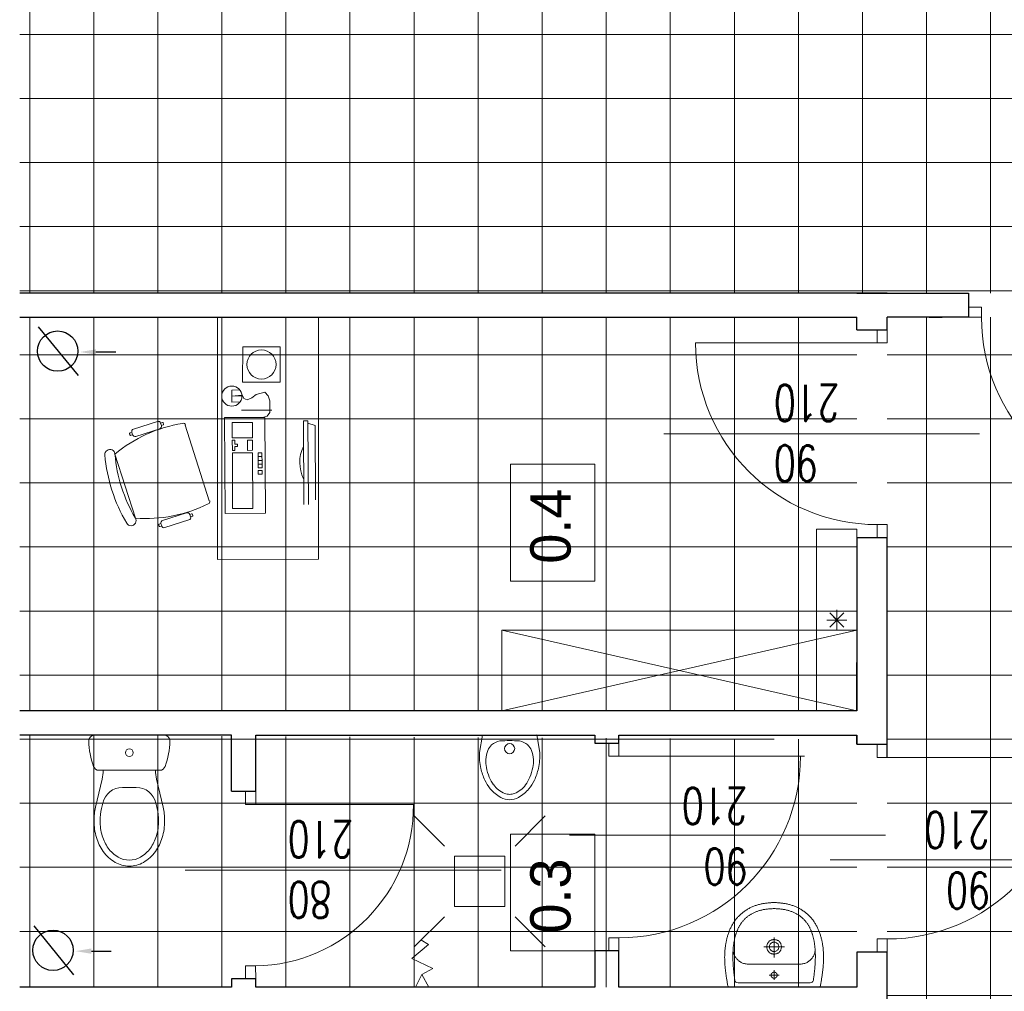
# Model space of a CAD drawing. Header units: millimetres. Extents: x -2948 to 78628, y 64669 to 215420.
# Tile 224 of 256: x 55380 to 55868, y 153456 to 153937. Entities that reach past the tile are written whole.
import ezdxf
from ezdxf.enums import TextEntityAlignment as Align

# ---------------------------------------------------------------- set-up
doc = ezdxf.new("R2010")
doc.units = ezdxf.units.MM
doc.linetypes.add('HIDDEN', pattern=[9.525, 6.35, -3.175])
doc.layers.add('_POMOCNICZE', color=252, linetype='Continuous')
doc.layers.add('pomocnicza', color=4, linetype='Continuous')
for name, color, linetype, lineweight in [('a_meble', 240, 'Continuous', 5), ('meble', 3, 'Continuous', 5), ('meble inst', 240, 'Continuous', 5), ('NOWE SCIANY', 3, 'Continuous', 13), ('OPIS', 2, 'Continuous', 13), ('P_WYPOSAZENIE_SANITARNE', 4, 'Continuous', 5), ('pomiwszczenia', 95, 'Continuous', 20), ('POMOC', 1, 'Continuous', 13), ('STOLARKA', 3, 'Continuous', 13), ('WYMIAR', 5, 'Continuous', 13), ('WYPOSAZENIE_SANITARNE', 122, 'Continuous', 5), ('ŚCIANY', 7, 'Continuous', 30)]:
    doc.layers.add(name, color=color, linetype=linetype, lineweight=lineweight)
doc.styles.add('CP_ATTR', font='ROMANS.SHX')
doc.styles.add('style2', font='romans.shx', dxfattribs={"width": 0.7})
doc.dimstyles.new('100', dxfattribs={"dimscale": 80, "dimtxt": 0.2, "dimasz": 0.2, "dimexe": 1.25, "dimexo": 0.625, "dimgap": 0.05, "dimtad": 1, "dimdec": 0, "dimdsep": 46, "dimlunit": 6, "dimtxsty": 'style2', "dimblk1": 'TICK', "dimblk2": 'TICK', "dimsah": 1, "dimcen": 0.2, "dimse1": 1, "dimse2": 1, "dimclrd": 256, "dimclrt": 2, "dimadec": 0, "dimazin": 0, "dimtfac": 1, "dimtdec": 0, "dimtix": 1, "dimtmove": 1, "dimatfit": 0, "dimldrblk": 'DOTSMALL', "dimfxl": 1, "dimtolj": 1, "dimtzin": 0, "dimarcsym": 0})
pattern_1 = [(270, (659746.15, 586523.536), (31.75, -6e-14), []), (360, (659746.15, 586523.536), (6e-14, 31.75), [])]

# ---------------------------------------------------------------- blocks, each defined once
blk = doc.blocks.new('A$C172927FC')
at = {"layer": 'WYPOSAZENIE_SANITARNE'}
for p, q in [((-8.68, 35.29), (0.05, 33.82)), ((0.05, 33.82), (0.01, 6.84)), ((-8.68, 5.37), (0.02, 6.84))]:
    blk.add_line(p, q, dxfattribs=at)
at = {"layer": 'WYPOSAZENIE_SANITARNE', "extrusion": (0, 0, -1)}
for centre, major_axis, start_param, end_param in [((-9.98, 5.67), (-20.97, 20.97), 0.353831, 0.563601), ((-9.96, 5.65), (-20.98, 20.98), 0.563092, 0.828839), ((-14.06, 15.1), (-13.72, 13.72), 6.016495, 6.365606), ((-14.38, 15.45), (-13.38, 13.38), 0.083366, 0.348876), ((-13.87, 13.28), (-13.06, 13.06), 0.157604, 0.398026), ((-11.05, 6.71), (-18.11, 18.11), 0.393284, 0.589384), ((-12.86, 14.9), (12.19, 12.19), -0.97239, -0.742667), ((-12.8, 18.28), (-9.8, 9.8), 0.834211, 1.17158), ((-10.3, 24.35), (-5.16, 5.16), 1.168328, 1.614808), ((-23.17, 20.32), (6.29, 6.29), 3.928059, 4.443853), ((-17.18, 18.16), (-8.92, 8.92), 5.87072, 6.153939), ((-18.08, 18.91), (8.09, 8.09), 4.580174, 4.87766), ((-10.77, 23.88), (5.63, 5.63), 0.040978, 0.620876), ((-61.62, 20.32), (41.64, 41.64), 0.702899, 0.867788), ((-23.14, 20.37), (6.32, 6.32), 3.408761, 3.922462), ((-22.72, 20.34), (4.71, 4.71), 3.924544, 4.299004), ((-22.72, 20.31), (4.71, 4.71), 3.554869, 3.929329), ((-6.73, 20.33), (1.77, 1.77), 2.356194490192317, 8.639379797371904), ((-14.05, 25.58), (-13.73, 13.73), 4.629586, 4.978331), ((-17.18, 22.49), (8.92, 8.92), 3.27073, 3.553949), ((-18.08, 21.74), (8.09, 8.09), 2.976213, 3.273699), ((-10.77, 16.77), (5.63, 5.63), 0.949811, 1.529709), ((-14.38, 25.22), (13.38, 13.38), 2.792384, 3.057777), ((-13.87, 27.37), (-13.06, 13.06), 4.314254, 4.554676), ((-11.05, 33.94), (-18.11, 18.11), 4.122896, 4.318997), ((-10.3, 16.3), (5.16, 5.16), 1.526676, 1.973155), ((-9.97, 35.03), (-20.99, 20.99), 4.148711, 4.358191), ((-9.96, 35.02), (-20.98, 20.98), 3.883456, 4.149114), ((-12.86, 25.75), (12.19, 12.19), 2.313354, 2.543077), ((-12.8, 22.37), (9.8, 9.8), 1.969904, 2.307273)]:
    blk.add_ellipse(centre, major_axis=major_axis, ratio=1, start_param=start_param, end_param=end_param, dxfattribs=at)
blk = doc.blocks.new('A$C17BC5D8D')
at = {"layer": 'WYPOSAZENIE_SANITARNE'}
blk.add_line((3.81, -7.43), (3.81, -7.43), dxfattribs=at)
for points in [[(-2.19, 13.82), (-2.19, -8.88), (-2.19, -31.68), (-1.76, -31.78), (-1.34, -31.87), (-0.91, -31.96), (-0.47, -32.04), (-0.04, -32.12), (0.4, -32.2), (0.84, -32.27), (1.28, -32.35), (1.73, -32.42), (2.17, -32.48), (2.61, -32.55), (3.06, -32.61), (3.5, -32.67), (3.94, -32.73), (4.39, -32.79), (4.83, -32.85), (5.26, -32.91), (5.7, -32.97), (6.13, -33.02), (6.56, -33.08), (6.98, -33.13), (7.4, -33.17), (7.82, -33.21), (8.24, -33.25), (8.67, -33.28), (9.09, -33.31), (9.51, -33.34), (9.93, -33.37), (10.36, -33.39), (10.78, -33.4), (11.2, -33.42), (11.63, -33.43), (12.05, -33.44), (12.47, -33.44), (12.9, -33.44), (13.32, -33.43), (13.74, -33.43), (14.17, -33.41), (14.59, -33.4), (15.01, -33.38), (15.43, -33.35), (15.86, -33.32), (16.28, -33.29), (16.7, -33.25), (17.12, -33.21), (17.54, -33.16), (17.96, -33.11), (18.37, -33.05), (18.79, -32.99), (19.21, -32.92), (19.62, -32.85), (20.04, -32.77), (20.45, -32.69), (20.87, -32.61), (21.28, -32.51), (21.69, -32.42), (22.1, -32.31), (22.51, -32.21), (22.91, -32.09), (23.32, -31.97), (23.72, -31.85), (24.13, -31.72), (24.53, -31.58), (24.93, -31.44), (25.33, -31.29), (25.72, -31.14), (26.12, -30.98), (26.51, -30.81), (26.9, -30.64), (26.9, -30.64), (27.31, -30.45), (27.7, -30.26), (28.1, -30.06), (28.48, -29.85), (28.86, -29.64), (29.24, -29.42), (29.61, -29.19), (29.97, -28.95), (30.33, -28.71), (30.68, -28.47), (31.02, -28.21), (31.36, -27.95), (31.7, -27.68), (32.03, -27.41), (32.35, -27.13), (32.66, -26.84), (32.97, -26.55), (33.28, -26.24), (33.58, -25.94), (33.87, -25.62), (34.16, -25.3), (34.44, -24.97), (34.72, -24.63), (34.99, -24.29), (35.26, -23.93), (35.52, -23.58), (35.77, -23.21), (36.02, -22.84), (36.27, -22.46), (36.49, -22.1), (36.71, -21.74), (36.92, -21.37), (37.12, -21), (37.31, -20.62), (37.5, -20.23), (37.67, -19.84), (37.84, -19.45), (38, -19.05), (38.15, -18.65), (38.29, -18.25), (38.43, -17.84), (38.56, -17.43), (38.68, -17.01), (38.79, -16.59), (38.9, -16.17), (39, -15.75), (39.1, -15.33), (39.18, -14.9), (39.27, -14.48), (39.34, -14.05), (39.41, -13.62), (39.47, -13.19), (39.53, -12.76), (39.58, -12.33), (39.63, -11.9), (39.67, -11.47), (39.71, -11.05), (39.74, -10.62), (39.77, -10.19), (39.79, -9.77), (39.8, -9.35), (39.82, -8.93), (39.82, -8.93), (39.8, -8.51), (39.79, -8.08), (39.77, -7.66), (39.74, -7.23), (39.71, -6.81), (39.67, -6.38), (39.63, -5.95), (39.58, -5.52), (39.53, -5.09), (39.47, -4.66), (39.41, -4.23), (39.34, -3.8), (39.27, -3.38), (39.18, -2.95), (39.1, -2.52), (39, -2.1), (38.9, -1.68), (38.79, -1.26), (38.68, -0.84), (38.56, -0.43), (38.43, -0.01), (38.29, 0.39), (38.15, 0.8), (38, 1.2), (37.84, 1.6), (37.67, 1.99), (37.5, 2.38), (37.31, 2.77), (37.12, 3.14), (36.92, 3.52), (36.71, 3.89), (36.49, 4.25), (36.27, 4.61), (36.27, 4.61), (36.02, 4.99), (35.77, 5.36), (35.52, 5.72), (35.26, 6.08), (34.99, 6.43), (34.72, 6.78), (34.44, 7.11), (34.16, 7.44), (33.87, 7.77), (33.58, 8.08), (33.28, 8.39), (32.97, 8.69), (32.66, 8.99), (32.35, 9.28), (32.03, 9.56), (31.7, 9.83), (31.36, 10.1), (31.02, 10.36), (30.68, 10.61), (30.33, 10.86), (29.97, 11.1), (29.61, 11.34), (29.24, 11.56), (28.86, 11.78), (28.48, 12), (28.1, 12.2), (27.7, 12.4), (27.31, 12.6), (26.9, 12.78), (26.9, 12.78), (26.51, 12.96), (26.12, 13.12), (25.72, 13.28), (25.33, 13.44), (24.93, 13.59), (24.53, 13.73), (24.13, 13.86), (23.72, 14), (23.32, 14.12), (22.91, 14.24), (22.51, 14.35), (22.1, 14.46), (21.69, 14.56), (21.28, 14.66), (20.87, 14.75), (20.45, 14.84), (20.04, 14.92), (19.62, 15), (19.21, 15.07), (18.79, 15.14), (18.37, 15.2), (17.96, 15.25), (17.54, 15.31), (17.12, 15.35), (16.7, 15.4), (16.28, 15.43), (15.86, 15.47), (15.43, 15.5), (15.01, 15.52), (14.59, 15.54), (14.17, 15.56), (13.74, 15.57), (13.32, 15.58), (12.9, 15.59), (12.47, 15.59), (12.05, 15.58), (11.63, 15.58), (11.2, 15.57), (10.78, 15.55), (10.36, 15.53), (9.93, 15.51), (9.51, 15.49), (9.09, 15.46), (8.67, 15.43), (8.24, 15.4), (7.82, 15.36), (7.4, 15.32), (6.98, 15.27), (6.56, 15.23), (6.56, 15.23), (6.13, 15.17), (5.7, 15.11), (5.26, 15.06), (4.83, 15), (4.39, 14.94), (3.94, 14.88), (3.5, 14.82), (3.06, 14.76), (2.61, 14.69), (2.17, 14.63), (1.73, 14.56), (1.28, 14.49), (0.84, 14.42), (0.4, 14.34), (-0.04, 14.27), (-0.47, 14.18), (-0.91, 14.1), (-1.34, 14.01), (-1.76, 13.92)], [(36.8, -8.93), (36.8, -8.44), (36.78, -7.96), (36.76, -7.49), (36.73, -7.02), (36.7, -6.57), (36.66, -6.12), (36.61, -5.67), (36.56, -5.24), (36.5, -4.81), (36.44, -4.38), (36.37, -3.97), (36.29, -3.56), (36.21, -3.16), (36.12, -2.76), (36.02, -2.38), (35.92, -1.99), (35.81, -1.62), (35.7, -1.25), (35.59, -0.89), (35.46, -0.53), (35.33, -0.19), (35.2, 0.16), (35.06, 0.49), (34.92, 0.82), (34.77, 1.15), (34.61, 1.47), (34.45, 1.78), (34.29, 2.08), (34.12, 2.38), (33.95, 2.68), (33.77, 2.96), (33.58, 3.25), (33.4, 3.52), (33.2, 3.79), (33.01, 4.06), (32.8, 4.32), (32.6, 4.57), (32.39, 4.82), (32.17, 5.06), (31.95, 5.3), (31.73, 5.53), (31.5, 5.75), (31.27, 5.98), (31.04, 6.19), (30.8, 6.4), (30.56, 6.61), (30.31, 6.81), (30.06, 7), (29.81, 7.19), (29.55, 7.38), (29.29, 7.56), (29.02, 7.74), (28.76, 7.91), (28.49, 8.07), (28.21, 8.24), (27.93, 8.39), (27.65, 8.54), (27.37, 8.69), (27.09, 8.84), (26.8, 8.98), (26.5, 9.11), (26.21, 9.24), (25.91, 9.37), (25.61, 9.49), (25.31, 9.61), (25.01, 9.72), (24.7, 9.83), (24.39, 9.94), (24.08, 10.04), (23.76, 10.14), (23.45, 10.23), (23.13, 10.32), (22.81, 10.41), (22.48, 10.49), (22.16, 10.57), (21.83, 10.64), (21.5, 10.72), (21.17, 10.78), (20.84, 10.85), (20.51, 10.91), (20.18, 10.97), (19.84, 11.02), (19.5, 11.08), (19.16, 11.12), (18.82, 11.17), (18.48, 11.21), (18.14, 11.25), (17.8, 11.29), (17.45, 11.32), (17.11, 11.35), (16.76, 11.38), (16.41, 11.4), (16.06, 11.43), (15.72, 11.45), (15.37, 11.46), (15.02, 11.48), (14.67, 11.49), (14.32, 11.5), (13.97, 11.51), (13.61, 11.51), (13.26, 11.51), (12.91, 11.51), (12.56, 11.51), (12.21, 11.51), (11.86, 11.5), (11.5, 11.49), (11.15, 11.48), (10.8, 11.47), (10.45, 11.45), (10.1, 11.44), (9.75, 11.42), (9.4, 11.4), (9.05, 11.38), (8.7, 11.36), (8.36, 11.33), (8.01, 11.31), (7.66, 11.28), (7.32, 11.25), (6.97, 11.22), (6.63, 11.19), (6.29, 11.15), (5.95, 11.12), (5.61, 11.08), (5.27, 11.05), (4.93, 11.01), (4.6, 10.97), (4.26, 10.93), (3.93, 10.89), (3.6, 10.85), (3.27, 10.8), (2.94, 10.76), (2.61, 10.72), (2.29, 10.67), (1.97, 10.63), (1.65, 10.58), (1.33, 10.53), (1.33, 10.53), (0.77, 10.3), (0.38, 9.98), (0.13, 9.53), (0.01, 8.93), (-0.01, -8.93), (0.01, -26.78), (0.13, -27.38), (0.38, -27.83), (0.77, -28.16), (1.33, -28.39), (1.65, -28.43), (1.97, -28.48), (2.29, -28.52), (2.61, -28.57), (2.94, -28.61), (3.27, -28.66), (3.6, -28.7), (3.93, -28.74), (4.26, -28.78), (4.6, -28.82), (4.93, -28.86), (5.27, -28.9), (5.61, -28.93), (5.95, -28.97), (6.29, -29.01), (6.63, -29.04), (6.97, -29.07), (7.32, -29.1), (7.66, -29.13), (8.01, -29.16), (8.36, -29.18), (8.7, -29.21), (9.05, -29.23), (9.4, -29.25), (9.75, -29.27), (10.1, -29.29), (10.45, -29.31), (10.8, -29.32), (11.15, -29.33), (11.5, -29.34), (11.86, -29.35), (12.21, -29.36), (12.56, -29.36), (12.91, -29.37), (13.26, -29.37), (13.61, -29.36), (13.97, -29.36), (14.32, -29.35), (14.67, -29.34), (15.02, -29.33), (15.37, -29.32), (15.72, -29.3), (16.06, -29.28), (16.41, -29.26), (16.76, -29.23), (17.11, -29.2), (17.45, -29.17), (17.8, -29.14), (18.14, -29.1), (18.48, -29.07), (18.82, -29.02), (19.16, -28.98), (19.5, -28.93), (19.84, -28.88), (20.18, -28.82), (20.51, -28.76), (20.84, -28.7), (21.17, -28.64), (21.5, -28.57), (21.83, -28.5), (22.16, -28.42), (22.48, -28.34), (22.81, -28.26), (23.13, -28.17), (23.45, -28.08), (23.76, -27.99), (24.08, -27.89), (24.39, -27.79), (24.7, -27.68), (25.01, -27.57), (25.31, -27.46), (25.61, -27.34), (25.91, -27.22), (26.21, -27.09), (26.5, -26.96), (26.8, -26.83), (27.09, -26.69), (27.37, -26.55), (27.65, -26.4), (27.93, -26.25), (28.21, -26.09), (28.49, -25.93), (28.76, -25.76), (29.02, -25.59), (29.29, -25.41), (29.55, -25.23), (29.81, -25.05), (30.06, -24.86), (30.31, -24.66), (30.56, -24.46), (30.8, -24.26), (31.04, -24.04), (31.27, -23.83), (31.5, -23.61), (31.73, -23.38), (31.95, -23.15), (32.17, -22.91), (32.39, -22.67), (32.6, -22.42), (32.8, -22.17), (33.01, -21.91), (33.2, -21.64), (33.4, -21.37), (33.58, -21.1), (33.77, -20.82), (33.95, -20.53), (34.12, -20.24), (34.29, -19.94), (34.45, -19.63), (34.61, -19.32), (34.77, -19), (34.92, -18.68), (35.06, -18.35), (35.2, -18.01), (35.33, -17.67), (35.46, -17.32), (35.59, -16.96), (35.7, -16.6), (35.81, -16.23), (35.92, -15.86), (36.02, -15.48), (36.12, -15.09), (36.21, -14.69), (36.29, -14.29), (36.37, -13.88), (36.44, -13.47), (36.5, -13.05), (36.56, -12.62), (36.61, -12.18), (36.66, -11.74), (36.7, -11.29), (36.73, -10.83), (36.76, -10.36), (36.78, -9.89), (36.8, -9.41), (36.8, -8.93)], [(3.81, -7.43), (3.79, -7.43), (3.77, -7.43), (3.75, -7.43), (3.73, -7.43), (3.71, -7.43), (3.69, -7.43), (3.67, -7.43), (3.64, -7.44), (3.62, -7.44), (3.6, -7.44), (3.58, -7.44), (3.56, -7.45), (3.54, -7.45), (3.52, -7.46), (3.5, -7.46), (3.48, -7.46), (3.46, -7.47), (3.44, -7.47), (3.42, -7.48), (3.39, -7.49), (3.37, -7.49), (3.35, -7.5), (3.33, -7.5), (3.31, -7.51), (3.29, -7.52), (3.27, -7.53), (3.25, -7.53), (3.23, -7.54), (3.22, -7.55), (3.2, -7.56), (3.18, -7.57), (3.16, -7.58), (3.14, -7.59), (3.12, -7.6), (3.1, -7.61), (3.08, -7.62), (3.06, -7.63), (3.05, -7.64), (3.03, -7.65), (3.01, -7.66), (2.99, -7.67), (2.97, -7.68), (2.96, -7.69), (2.94, -7.71), (2.92, -7.72), (2.9, -7.73), (2.89, -7.75), (2.87, -7.76), (2.85, -7.77), (2.84, -7.79), (2.82, -7.8), (2.81, -7.81), (2.79, -7.83), (2.78, -7.84), (2.76, -7.86), (2.75, -7.87), (2.73, -7.89), (2.72, -7.9), (2.7, -7.92), (2.69, -7.93), (2.67, -7.95), (2.66, -7.97), (2.65, -7.98), (2.63, -8), (2.62, -8.02), (2.61, -8.03), (2.59, -8.05), (2.58, -8.07), (2.57, -8.08), (2.56, -8.1), (2.55, -8.12), (2.54, -8.14), (2.52, -8.16), (2.51, -8.17), (2.5, -8.19), (2.49, -8.21), (2.48, -8.23), (2.47, -8.25), (2.46, -8.27), (2.45, -8.29), (2.45, -8.31), (2.44, -8.33), (2.43, -8.35), (2.42, -8.37), (2.41, -8.39), (2.41, -8.41), (2.4, -8.43), (2.39, -8.45), (2.38, -8.47), (2.38, -8.49), (2.37, -8.51), (2.37, -8.53), (2.36, -8.55), (2.36, -8.57), (2.35, -8.59), (2.35, -8.61), (2.34, -8.63), (2.34, -8.65), (2.33, -8.67), (2.33, -8.69), (2.33, -8.71), (2.32, -8.73), (2.32, -8.76), (2.32, -8.78), (2.32, -8.8), (2.32, -8.82), (2.31, -8.84), (2.31, -8.86), (2.31, -8.88), (2.31, -8.9), (2.31, -8.92), (2.31, -8.95), (2.31, -8.97), (2.31, -8.99), (2.31, -9.01), (2.32, -9.03), (2.32, -9.05), (2.32, -9.07), (2.32, -9.09), (2.32, -9.12), (2.33, -9.14), (2.33, -9.16), (2.33, -9.18), (2.34, -9.2), (2.34, -9.22), (2.35, -9.24), (2.35, -9.26), (2.35, -9.28), (2.36, -9.3), (2.37, -9.32), (2.37, -9.34), (2.38, -9.36), (2.38, -9.38), (2.39, -9.4), (2.4, -9.42), (2.4, -9.44), (2.41, -9.46), (2.42, -9.48), (2.43, -9.5), (2.44, -9.52), (2.44, -9.54), (2.45, -9.56), (2.46, -9.58), (2.47, -9.6), (2.48, -9.62), (2.49, -9.64), (2.5, -9.66), (2.51, -9.67), (2.52, -9.69), (2.53, -9.71), (2.54, -9.73), (2.56, -9.75), (2.57, -9.77), (2.58, -9.78), (2.59, -9.8), (2.6, -9.82), (2.62, -9.83), (2.63, -9.85), (2.64, -9.87), (2.66, -9.88), (2.67, -9.9), (2.68, -9.92), (2.7, -9.93), (2.71, -9.95), (2.73, -9.96), (2.74, -9.98), (2.76, -9.99), (2.77, -10.01), (2.79, -10.02), (2.8, -10.04), (2.82, -10.05), (2.84, -10.07), (2.85, -10.08), (2.87, -10.09), (2.88, -10.11), (2.9, -10.12), (2.92, -10.13), (2.94, -10.14), (2.95, -10.16), (2.97, -10.17), (2.99, -10.18), (3.01, -10.19), (3.02, -10.2), (3.04, -10.21), (3.06, -10.22), (3.08, -10.24), (3.1, -10.25), (3.12, -10.26), (3.13, -10.27), (3.15, -10.27), (3.17, -10.28), (3.19, -10.29), (3.21, -10.3), (3.23, -10.31), (3.25, -10.32), (3.27, -10.33), (3.29, -10.33), (3.31, -10.34), (3.33, -10.35), (3.35, -10.35), (3.37, -10.36), (3.39, -10.37), (3.41, -10.37), (3.43, -10.38), (3.45, -10.38), (3.47, -10.39), (3.49, -10.39), (3.51, -10.4), (3.54, -10.4), (3.56, -10.4), (3.58, -10.41), (3.6, -10.41), (3.62, -10.41), (3.64, -10.42), (3.66, -10.42), (3.68, -10.42), (3.7, -10.42), (3.73, -10.42), (3.75, -10.43), (3.77, -10.43), (3.79, -10.43), (3.81, -10.43), (3.83, -10.43), (3.85, -10.43), (3.87, -10.43), (3.9, -10.42), (3.92, -10.42), (3.94, -10.42), (3.96, -10.42), (3.98, -10.42), (4, -10.41), (4.02, -10.41), (4.04, -10.41), (4.06, -10.41), (4.08, -10.4), (4.11, -10.4), (4.13, -10.39), (4.15, -10.39), (4.17, -10.38), (4.19, -10.38), (4.21, -10.37), (4.23, -10.37), (4.25, -10.36), (4.27, -10.36), (4.29, -10.35), (4.31, -10.34), (4.33, -10.33), (4.35, -10.33), (4.37, -10.32), (4.39, -10.31), (4.41, -10.3), (4.43, -10.29), (4.45, -10.29), (4.47, -10.28), (4.49, -10.27), (4.5, -10.26), (4.52, -10.25), (4.54, -10.24), (4.56, -10.23), (4.58, -10.22), (4.6, -10.2), (4.61, -10.19), (4.63, -10.18), (4.65, -10.17), (4.67, -10.16), (4.69, -10.15), (4.7, -10.13), (4.72, -10.12), (4.74, -10.11), (4.75, -10.09), (4.77, -10.08), (4.79, -10.07), (4.8, -10.05), (4.82, -10.04), (4.83, -10.03), (4.85, -10.01), (4.86, -10), (4.88, -9.98), (4.89, -9.97), (4.91, -9.95), (4.92, -9.93), (4.94, -9.92), (4.95, -9.9), (4.96, -9.89), (4.98, -9.87), (4.99, -9.85), (5, -9.84), (5.02, -9.82), (5.03, -9.8), (5.04, -9.79), (5.05, -9.77), (5.07, -9.75), (5.08, -9.73), (5.09, -9.71), (5.1, -9.7), (5.11, -9.68), (5.12, -9.66), (5.13, -9.64), (5.14, -9.62), (5.15, -9.6), (5.16, -9.58), (5.17, -9.57), (5.18, -9.55), (5.19, -9.53), (5.2, -9.51), (5.2, -9.49), (5.21, -9.47), (5.22, -9.45), (5.23, -9.43), (5.23, -9.41), (5.24, -9.39), (5.25, -9.37), (5.25, -9.35), (5.26, -9.33), (5.26, -9.31), (5.27, -9.29), (5.27, -9.27), (5.28, -9.24), (5.28, -9.22), (5.29, -9.2), (5.29, -9.18), (5.29, -9.16), (5.3, -9.14), (5.3, -9.12), (5.3, -9.1), (5.3, -9.08), (5.31, -9.06), (5.31, -9.03), (5.31, -9.01), (5.31, -8.99), (5.31, -8.97), (5.31, -8.95), (5.31, -8.93), (5.31, -8.91), (5.31, -8.89), (5.31, -8.86), (5.31, -8.84), (5.31, -8.82), (5.31, -8.8), (5.31, -8.78), (5.3, -8.76), (5.3, -8.74), (5.3, -8.72), (5.29, -8.7), (5.29, -8.67), (5.29, -8.65), (5.28, -8.63), (5.28, -8.61), (5.27, -8.59), (5.27, -8.57), (5.26, -8.55), (5.26, -8.53), (5.25, -8.51), (5.25, -8.49), (5.24, -8.47), (5.23, -8.45), (5.23, -8.43), (5.22, -8.41), (5.21, -8.39), (5.2, -8.37), (5.2, -8.35), (5.19, -8.33), (5.18, -8.31), (5.17, -8.29), (5.16, -8.27), (5.15, -8.25), (5.14, -8.23), (5.13, -8.22), (5.12, -8.2), (5.11, -8.18), (5.1, -8.16), (5.09, -8.14), (5.08, -8.12), (5.07, -8.11), (5.06, -8.09), (5.04, -8.07), (5.03, -8.05), (5.02, -8.04), (5.01, -8.02), (4.99, -8), (4.98, -7.99), (4.97, -7.97), (4.95, -7.95), (4.94, -7.94), (4.93, -7.92), (4.91, -7.91), (4.9, -7.89), (4.88, -7.87), (4.87, -7.86), (4.85, -7.84), (4.84, -7.83), (4.82, -7.82), (4.8, -7.8), (4.79, -7.79), (4.77, -7.77), (4.76, -7.76), (4.74, -7.75), (4.72, -7.73), (4.71, -7.72), (4.69, -7.71), (4.67, -7.7), (4.65, -7.68), (4.64, -7.67), (4.62, -7.66), (4.6, -7.65), (4.58, -7.64), (4.56, -7.63), (4.55, -7.62), (4.53, -7.61), (4.51, -7.6), (4.49, -7.59), (4.47, -7.58), (4.45, -7.57), (4.43, -7.56), (4.41, -7.55), (4.39, -7.54), (4.37, -7.54), (4.35, -7.53), (4.33, -7.52), (4.31, -7.51), (4.29, -7.51), (4.27, -7.5), (4.25, -7.49), (4.23, -7.49), (4.21, -7.48), (4.19, -7.48), (4.17, -7.47), (4.15, -7.47), (4.13, -7.46), (4.11, -7.46), (4.09, -7.45), (4.07, -7.45), (4.05, -7.44), (4.03, -7.44), (4, -7.44), (3.98, -7.44), (3.96, -7.43), (3.94, -7.43), (3.92, -7.43), (3.9, -7.43), (3.88, -7.43), (3.86, -7.43), (3.84, -7.43), (3.81, -7.43)], [(17.86, -5.33), (18.22, -5.34), (18.57, -5.38), (18.89, -5.45), (19.19, -5.54), (19.47, -5.65), (19.74, -5.79), (19.99, -5.94), (20.21, -6.11), (20.42, -6.3), (20.61, -6.5), (20.78, -6.72), (20.93, -6.95), (21.06, -7.19), (21.18, -7.44), (21.27, -7.7), (21.35, -7.97), (21.41, -8.24), (21.44, -8.51), (21.46, -8.79), (21.46, -9.07), (21.44, -9.34), (21.41, -9.62), (21.35, -9.89), (21.27, -10.15), (21.18, -10.41), (21.06, -10.66), (20.93, -10.9), (20.78, -11.13), (20.61, -11.35), (20.42, -11.55), (20.21, -11.74), (19.98, -11.91), (19.74, -12.07), (19.47, -12.2), (19.19, -12.31), (18.89, -12.41), (18.56, -12.47), (18.22, -12.51), (17.86, -12.53), (17.5, -12.51), (17.16, -12.47), (16.84, -12.41), (16.54, -12.31), (16.25, -12.2), (15.99, -12.07), (15.74, -11.91), (15.52, -11.74), (15.31, -11.55), (15.12, -11.35), (14.95, -11.13), (14.8, -10.9), (14.66, -10.66), (14.55, -10.41), (14.46, -10.15), (14.38, -9.88), (14.32, -9.61), (14.28, -9.34), (14.27, -9.06), (14.27, -8.79), (14.28, -8.51), (14.32, -8.24), (14.38, -7.97), (14.46, -7.7), (14.55, -7.44), (14.66, -7.19), (14.8, -6.95), (14.95, -6.72), (15.12, -6.5), (15.31, -6.3), (15.52, -6.11), (15.74, -5.94), (15.99, -5.79), (16.25, -5.65), (16.54, -5.54), (16.84, -5.45), (17.16, -5.38), (17.5, -5.34), (17.86, -5.33)], [(17.86, -6.63), (18.23, -6.65), (18.57, -6.72), (18.87, -6.82), (19.14, -6.97), (19.38, -7.14), (19.59, -7.35), (19.77, -7.57), (19.91, -7.82), (20.02, -8.08), (20.1, -8.36), (20.15, -8.64), (20.16, -8.93), (20.15, -9.21), (20.1, -9.5), (20.02, -9.77), (19.91, -10.03), (19.76, -10.28), (19.59, -10.51), (19.38, -10.71), (19.14, -10.89), (18.87, -11.03), (18.57, -11.14), (18.23, -11.2), (17.86, -11.23), (17.5, -11.2), (17.16, -11.14), (16.86, -11.03), (16.59, -10.89), (16.35, -10.71), (16.14, -10.51), (15.96, -10.28), (15.82, -10.03), (15.71, -9.77), (15.63, -9.5), (15.58, -9.21), (15.56, -8.93), (15.58, -8.64), (15.63, -8.36), (15.71, -8.08), (15.82, -7.82), (15.96, -7.57), (16.14, -7.35), (16.35, -7.14), (16.59, -6.97), (16.86, -6.82), (17.16, -6.72), (17.5, -6.65), (17.86, -6.63)]]:
    blk.add_lwpolyline(points, close=True, dxfattribs=at)
for points in [[(16.87, 11.37), (16.57, 11.39), (16.26, 11.39), (15.94, 11.38), (15.62, 11.34), (15.28, 11.28), (14.95, 11.2), (14.61, 11.1), (14.27, 10.99), (13.93, 10.85), (13.6, 10.7), (13.26, 10.52), (12.93, 10.33), (12.61, 10.12), (12.29, 9.89), (11.98, 9.65), (11.68, 9.38), (11.4, 9.1), (11.12, 8.81), (10.86, 8.49), (10.62, 8.16), (10.39, 7.81), (10.18, 7.45), (9.99, 7.07), (9.82, 6.67), (9.67, 6.26), (9.54, 5.83), (9.45, 5.39), (9.37, 4.93), (9.33, 4.46), (9.31, 3.97)], [(9.31, 3.97), (9.31, -8.93), (9.31, -21.83)], [(17.89, -3.84), (17.89, -14.02)], [(6.34, -8.93), (1.5, -8.93)], [(3.81, -11.36), (3.81, -6.49)], [(22.54, -8.93), (12.53, -8.93)], [(9.31, -21.83), (9.33, -22.31), (9.37, -22.78), (9.45, -23.24), (9.54, -23.68), (9.67, -24.11), (9.82, -24.52), (9.99, -24.92), (10.18, -25.3), (10.39, -25.66), (10.62, -26.01), (10.86, -26.34), (11.12, -26.66), (11.4, -26.96), (11.68, -27.24), (11.98, -27.5), (12.29, -27.75), (12.61, -27.97), (12.93, -28.18), (13.26, -28.38), (13.6, -28.55), (13.93, -28.7), (14.27, -28.84), (14.61, -28.96), (14.95, -29.05), (15.28, -29.13), (15.62, -29.19), (15.94, -29.23), (16.26, -29.25), (16.57, -29.24), (16.87, -29.22)]]:
    blk.add_lwpolyline(points, dxfattribs=at)
blk = doc.blocks.new('2DHSN_724_5an68yu')
for p, q in [((-17.5, 17.51), (-32.5, 32.51)), ((17.5, 17.51), (32.5, 32.51)), ((-17.5, -17.51), (-32.5, -32.51)), ((17.5, -17.51), (32.5, -32.51))]:
    blk.add_line(p, q)
blk.add_lwpolyline([(-12.5, 12.5), (12.5, 12.5), (12.5, -12.5), (-12.5, -12.5)], close=True)
at = {"linetype": 'ByBlock', "style": 'CP_ATTR', "flags": 9}
for tag, p in [('NAME', (-9.19, -1.83)), ('FLOW', (-9.19, -1.83)), ('CHARACTER', (-9.19, -1.84)), ('NUMBER', (-9.19, -1.85)), ('TEMPERATURE', (-9.19, -1.85)), ('PRODUCT-TYPE', (-9.19, -1.86)), ('ORDER-NO', (-9.19, -1.87)), ('PN', (-9.18, -1.83)), ('OTHER', (-9.18, -1.83)), ('PRODUCER', (-9.17, -1.83)), ('ARTICLE', (-9.16, -1.83)), ('VOLTAGE', (-9.16, -1.85)), ('WEIGHT', (-9.15, -1.84)), ('GROUP', (-9.15, -1.85)), ('POWER', (-9.15, -1.87)), ('DN', (-9.14, -1.86))]:
    blk.add_attdef(tag, text='', height=0.00005, dxfattribs=at).set_placement(p, align=Align.MIDDLE_LEFT)
blk = doc.blocks.new('A$C48A16FC9')
at = {"layer": 'WYPOSAZENIE_SANITARNE'}
for p, q in [((-13.67, 35.98), (20.52, 35.98)), ((18.4, 18.48), (-11.55, 18.48)), ((-13.28, 0.27), (-10.09, 14.1)), ((0, 10), (6.85, 10)), ((20.13, 0.27), (16.94, 14.1)), ((-10.36, -0.41), (-9.74, 2.25)), ((17.21, -0.41), (16.6, 2.25))]:
    blk.add_line(p, q, dxfattribs=at)
for points in [[(-14.07, -6.52, 0.072039), (-12.86, -14.86, 0.083339), (-9.48, -21.8, 0.106661), (-3.63, -27.12, 0.132138), (3.43, -29.02, 0.132138), (10.48, -27.12, 0.106661), (16.33, -21.8, 0.083339), (19.72, -14.86, 0.072039), (20.93, -6.52, 0.05824), (20.13, 0.27, 0.083339)], [(-13.28, 0.27, 0.05824), (-14.07, -6.52, 0.072039)], [(-10.36, -0.43, 0.05824), (-11.07, -6.52, 0.05824)], [(-11.07, -6.52, 0.072039), (-9.99, -14.01, 0.083339), (-7.04, -20.05, 0.106661), (-2.12, -24.52, 0.132138), (3.43, -26.02, 0.132138), (8.98, -24.52, 0.106661), (13.89, -20.05, 0.083339), (16.84, -14.01, 0.072039), (17.93, -6.52, 0.05824), (17.21, -0.43, 0.05824)]]:
    blk.add_lwpolyline(points, format="xyb", dxfattribs=at)
blk.add_circle((3.43, 27.23), 1.96, dxfattribs=at)
for centre, radius, start, end in [((-13.67, 32.98), 3, 90, 180.5376), ((20.52, 32.98), 3, 359.4624, 90), ((20.33, 33.3), 37, 180.5376, 200.3417), ((-13.48, 33.3), 37, 339.6583, 359.4624), ((-11.55, 21.48), 3, 200.3417, 270), ((18.4, 21.48), 3, 270, 339.6583), ((-29.57, 18.6), 20, 346.9953, 359.6717), ((36.43, 18.6), 20, 180.3283, 193.0047), ((0, 0), 10, 90, 166.9953), ((6.85, 0), 10, 13.0047, 90)]:
    blk.add_arc(centre, radius, start, end, dxfattribs=at)
blk = doc.blocks.new('TICK')
at = {"color": 5}
for p, q in [((0, -0.75), (0, 0.75)), ((-1, 0), (1, 0))]:
    blk.add_line(p, q, dxfattribs=at)
at = {"const_width": 0.1}
blk.add_lwpolyline([(-0.354, -0.354), (0.354, 0.354)], dxfattribs=at)
blk = doc.blocks.new('*D1892')
at = {"layer": 'Defpoints', "color": 0, "ltscale": 2, "transparency": 16777216}
for p in [(55045.79, 154929.14), (56288.96, 153271.14), (55045.79, 153000.28)]:
    blk.add_point(p, dxfattribs=at)
at = {"layer": 'WYMIAR', "lineweight": -2, "ltscale": 2, "transparency": 16777216}
blk.add_line((56272.96, 153000.28), (55061.79, 153000.28), dxfattribs=at)
at = {"layer": 'WYMIAR', "lineweight": -2, "ltscale": 2, "transparency": 16777216, "xscale": 16, "yscale": 16, "zscale": 16, "rotation": 180}
blk.add_blockref('TICK', (55045.79, 153000.28), dxfattribs=at)
at = {"layer": 'WYMIAR', "lineweight": -2, "ltscale": 2, "transparency": 16777216, "xscale": 16, "yscale": 16, "zscale": 16}
blk.add_blockref('TICK', (56288.96, 153000.28), dxfattribs=at)
at = {"layer": 'WYMIAR', "color": 2, "ltscale": 2, "transparency": 16777216, "insert": (55667.38, 152988.28), "char_height": 16, "attachment_point": 5, "rotation": 180, "style": 'style2'}
blk.add_mtext('\\A1;1\xa0243', dxfattribs=at)
blk = doc.blocks.new('_DotSmall')
at = {"layer": 'OPIS', "color": 0, "const_width": 0.5}
blk.add_lwpolyline([(-0.0625, 0, 1), (0.0625, 0, 1)], format="xyb", close=True, dxfattribs=at)
blk = doc.blocks.new('*D1894')
at = {"layer": 'Defpoints', "color": 0, "ltscale": 2, "transparency": 16777216}
for p in [(54359.15, 153445.62), (55379.96, 153445.62), (55390.36, 153320.62)]:
    blk.add_point(p, dxfattribs=at)
at = {"layer": 'WYMIAR', "lineweight": -2, "ltscale": 2, "transparency": 16777216}
blk.add_line((54359.15, 153336.62), (54359.15, 153429.62), dxfattribs=at)
at = {"layer": 'WYMIAR', "lineweight": -2, "ltscale": 2, "transparency": 16777216, "xscale": 16, "yscale": 16, "zscale": 16}
for p, rotation in [((54359.15, 153445.62), 90), ((54359.15, 153320.62), 270)]:
    blk.add_blockref('TICK', p, dxfattribs=dict(at, rotation=rotation))
at = {"layer": 'WYMIAR', "color": 2, "ltscale": 2, "transparency": 16777216, "insert": (54347.15, 153383.12), "char_height": 16, "attachment_point": 5, "rotation": 90, "style": 'style2'}
blk.add_mtext('\\A1;125', dxfattribs=at)

msp = doc.modelspace()

# ---------------------------------------------------------------- hatches: boundary and pattern name
at = {"layer": '_POMOCNICZE', "lineweight": 13, "true_color": 0x139b48, "extrusion": (-8.85905e-08, -2.09366e-08, 1)}
h = msp.add_hatch(dxfattribs=at)
h.set_pattern_fill('ANSI37', color=114, scale=10, angle=135)
h.set_pattern_definition(pattern_1)
h.paths.add_polyline_path([(56247.96, 155119.62), (55379.96, 155120.62), (55379.96, 153801.62), (56231.75, 153801.62)])
at = {"layer": '_POMOCNICZE', "lineweight": 13, "true_color": 0xf8991e, "extrusion": (-8.85905e-08, -2.09366e-08, 1)}
h = msp.add_hatch(dxfattribs=at)
h.set_pattern_fill('ANSI37', color=30, scale=10, angle=135)
h.set_pattern_definition(pattern_1)
h.paths.add_polyline_path([(55794.96, 153789.62), (55379.96, 153789.62), (55379.96, 153594.62), (55794.96, 153594.62)])
h = msp.add_hatch(dxfattribs=at)
h.set_pattern_fill('ANSI37', color=30, scale=10, angle=135)
h.set_pattern_definition(pattern_1)
h.paths.add_polyline_path([(55967.96, 153789.62), (55809.96, 153789.62), (55809.96, 153320.62), (55967.96, 153320.62)])
h = msp.add_hatch(dxfattribs=at)
h.set_pattern_fill('ANSI37', color=30, scale=10, angle=135)
h.set_pattern_definition(pattern_1)
h.paths.add_polyline_path([(55794.96, 153580.33), (55379.96, 153582.62), (55379.96, 153457.62), (55794.96, 153457.62)])

# ---------------------------------------------------------------- linework, layer by layer
for p, q in [((55389.18, 153784.98), (55408.9, 153760.74)), ((55417.78, 153772.44), (55427.65, 153772.44)), ((55386.9, 153488.07), (55406.61, 153463.82)), ((55415.49, 153475.52), (55425.36, 153475.52))]:
    msp.add_line(p, q)
for centre in [(55398.76, 153772.86), (55396.48, 153475.94)]:
    msp.add_circle(centre, 10)
for points in [[(55417.78, 153771.13), (55417.78, 153773.76), (55409.9, 153772.44)], [(55415.49, 153474.21), (55415.49, 153476.84), (55407.61, 153475.52)]]:
    msp.add_solid(points)
at = {"layer": 'a_meble'}
for points in [[(55527.99, 153742.23), (55527.99, 153789.62), (55477.99, 153789.62), (55477.99, 153669.62), (55527.99, 153669.76), (55527.99, 153742.23)], [(55489.18, 153747.66), (55485.16, 153747.6), (55485.07, 153753.56), (55489.01, 153753.72)], [(55490.11, 153750.71), (55485.12, 153750.58), (55490.1, 153750.98)], [(55490.23, 153751.19), (55491, 153749.45), (55492.74, 153748.7), (55495.05, 153749.66), (55497.25, 153751.3), (55501.48, 153752.49), (55503.19, 153750.71), (55504, 153748.16), (55504.02, 153742.5), (55502.65, 153740.58), (55500.28, 153739.98)], [(55461.96, 153736.17), (55473.95, 153698.62)], [(55520.74, 153696.8), (55520.55, 153738.36), (55522.83, 153738.37), (55523.03, 153696.81)], [(55526.51, 153699.18), (55526.34, 153736.03), (55522.84, 153737.19)], [(55498.18, 153722.47), (55500.05, 153722.48)], [(55500.05, 153722.48), (55500.06, 153720.61), (55498.19, 153720.6), (55498.18, 153722.47)]]:
    msp.add_lwpolyline(points, dxfattribs=at)
for points in [[(55509.06, 153757.45), (55509.1, 153775), (55490.51, 153775.05), (55490.47, 153757.49)], [(55481.75, 153692.4), (55481.53, 153739.9), (55501.53, 153739.99), (55501.75, 153692.49)], [(55485.3, 153737.42), (55495.3, 153737.46), (55495.33, 153729.96), (55485.33, 153729.92)], [(55486.59, 153726.8), (55487.84, 153726.8), (55487.85, 153725.55), (55486.6, 153725.55), (55486.61, 153723.67), (55485.36, 153723.67), (55485.34, 153728.67), (55486.59, 153728.67)], [(55495.36, 153723.71), (55492.86, 153723.7), (55492.84, 153728.7), (55495.34, 153728.71)], [(55485.49, 153694.92), (55485.36, 153722.42), (55495.36, 153722.46), (55495.49, 153694.96)], [(55498.19, 153718.72), (55498.19, 153720.6), (55500.06, 153720.61), (55500.07, 153718.73)], [(55498.2, 153716.85), (55498.19, 153718.72), (55500.07, 153718.73), (55500.08, 153716.86)], [(55500.09, 153714.98), (55498.21, 153714.97), (55498.2, 153716.85), (55500.08, 153716.86)], [(55498.23, 153711.85), (55498.22, 153713.72), (55500.09, 153713.73), (55500.1, 153711.86)]]:
    msp.add_lwpolyline(points, close=True, dxfattribs=at)
for points in [[(55474.15, 153698.68, -0.401573), (55473.39, 153697.13, -0.132972), (55437.3, 153690.12, -1), (55432.99, 153687.58, -0.112252), (55422.18, 153721.43, -1), (55427.17, 153721.85, 0.112252), (55437.3, 153690.12), (55427.17, 153721.85, -0.132972), (55460.64, 153737.06, -0.401573), (55462.16, 153736.23)], [(55435.92, 153731.44, 0.414214), (55437.49, 153730.63), (55449.39, 153734.43, 0.414214), (55450.21, 153736), (55449.82, 153737.19), (55450.72, 153737.48, -0.414214), (55451.11, 153737.27), (55451.3, 153736.68, -0.414214), (55451.1, 153736.29), (55450.21, 153736), (55449.82, 153737.19, 0.414214), (55448.25, 153738), (55436.35, 153734.2, 0.414214), (55435.54, 153732.63), (55435.92, 153731.44), (55435.02, 153731.15, -0.414214), (55434.63, 153731.35), (55434.44, 153731.95, -0.414214), (55434.64, 153732.34), (55435.54, 153732.63)], [(55520.68, 153709.57, -0.234116), (55520.61, 153725.59)], [(55450.37, 153686.19), (55449.47, 153685.9, -0.414214), (55449.08, 153686.11), (55448.89, 153686.7, -0.414214), (55449.09, 153687.09), (55449.99, 153687.38), (55450.37, 153686.19, 0.414214), (55451.94, 153685.38), (55463.84, 153689.18, 0.414214), (55464.66, 153690.75), (55464.27, 153691.94), (55465.17, 153692.23, -0.414214), (55465.56, 153692.02), (55465.75, 153691.43, -0.414214), (55465.55, 153691.04), (55464.66, 153690.75), (55464.27, 153691.94, 0.414214), (55462.7, 153692.75), (55450.8, 153688.95, 0.414214), (55449.99, 153687.38)]]:
    msp.add_lwpolyline(points, format="xyb", dxfattribs=at)
for centre, radius in [((55499.79, 153766.25), 7.23), ((55485.12, 153750.58), 5)]:
    msp.add_circle(centre, radius, dxfattribs=at)
at = {"layer": 'meble'}
msp.add_line((55794.96, 153594.62), (55618.91, 153634.62), dxfattribs=at)
msp.add_lwpolyline([(55618.91, 153594.62), (55794.96, 153634.62)], dxfattribs=at)
msp.add_lwpolyline([(55618.91, 153594.62), (55794.96, 153594.62), (55794.96, 153634.62), (55618.91, 153634.62)], close=True, dxfattribs=at)
at = {"layer": 'meble inst', "lineweight": 5, "ltscale": 0.02}
for p, q in [((55574.29, 153471.94), (55582.64, 153478.79)), ((55582.64, 153478.79), (55578.76, 153481.13)), ((55584.72, 153466.85), (55574.29, 153471.94)), ((55579.35, 153463.97), (55584.72, 153466.85)), ((55576.11, 153457.62), (55579.35, 153463.97)), ((55579.35, 153463.97), (55582.75, 153457.62))]:
    msp.add_line(p, q, dxfattribs=at)
at = {"layer": 'NOWE SCIANY'}
for p, q in [((55830.68, 153789.58), (55837.18, 153789.58)), ((55804.93, 153783.4), (55804.93, 153776.9)), ((55809.96, 153776.9), (55809.96, 153783.4)), ((55804.93, 153776.9), (55809.93, 153776.9)), ((55699.19, 153731.9), (55855.76, 153731.9)), ((55804.93, 153686.9), (55809.93, 153686.9)), ((55804.93, 153686.9), (55804.93, 153680.4)), ((55809.93, 153680.4), (55809.93, 153686.9)), ((55671.94, 153572.09), (55671.94, 153578.59)), ((55676.85, 153572.18), (55676.85, 153578.68)), ((55804.96, 153571.54), (55804.96, 153578.04)), ((55676.94, 153572.09), (55671.94, 153572.09)), ((55809.96, 153571.54), (55804.96, 153571.54)), ((55491.96, 153548.22), (55491.96, 153554.72)), ((55496.96, 153548.22), (55496.96, 153554.72)), ((55496.96, 153548.22), (55491.96, 153548.22)), ((55809.11, 153532.98), (55652.54, 153532.98)), ((55938.21, 153520.84), (55781.64, 153520.84)), ((55676.94, 153482.09), (55671.94, 153482.09)), ((55671.94, 153475.59), (55671.94, 153482.09)), ((55676.94, 153475.59), (55676.94, 153482.09)), ((55809.96, 153481.54), (55804.96, 153481.54)), ((55804.96, 153475.04), (55804.96, 153481.54)), ((55809.96, 153475.04), (55809.96, 153481.54)), ((55809.96, 153465.04), (55809.96, 153471.54)), ((55496.82, 153468.21), (55491.82, 153468.1)), ((55491.96, 153461.6), (55491.82, 153468.1)), ((55496.96, 153468.21), (55491.96, 153468.21)), ((55491.96, 153461.71), (55491.96, 153468.21)), ((55496.96, 153461.71), (55496.82, 153468.21))]:
    msp.add_line(p, q, dxfattribs=at)
at = {"layer": 'NOWE SCIANY', "linetype": 'HIDDEN', "ltscale": 2}
msp.add_line((55856.65, 153789.62), (55850.15, 153789.62), dxfattribs=at)
at = {"layer": 'NOWE SCIANY', "ltscale": 2}
for p, q in [((55804.93, 153776.9), (55714.93, 153776.9)), ((55484.96, 153582.62), (55473.96, 153582.62)), ((55664.96, 153582.62), (55496.96, 153582.62)), ((55676.53, 153572.09), (55768.94, 153572.09)), ((55809.96, 153571.54), (55899.96, 153571.54)), ((55496.96, 153548.22), (55575.24, 153548.22))]:
    msp.add_line(p, q, dxfattribs=at)
for points in [[(55850.15, 153801.62), (55379.96, 153801.62)], [(55850.15, 153794.62), (55850.15, 153789.62), (55850.15, 153801.62)], [(55809.96, 153789.62), (55856.65, 153789.62)], [(55379.96, 153594.62), (55496.96, 153594.62)], [(55496.96, 153594.62), (55794.96, 153594.62)], [(55809.96, 153594.62), (55809.96, 153582.62)], [(55794.96, 153582.62), (55676.96, 153582.62)], [(55379.96, 153457.62), (55484.96, 153457.62)], [(55664.96, 153457.62), (55496.96, 153457.62)], [(55718.96, 153457.62), (55770.96, 153457.62), (55770.96, 153457.62)]]:
    msp.add_lwpolyline(points, dxfattribs=at)
at = {"layer": 'NOWE SCIANY'}
for points in [[(55809.96, 153783.4), (55794.93, 153783.4)], [(55504.96, 153743.62), (55489.96, 153743.62)], [(55794.96, 153680.4), (55809.96, 153680.4)], [(55671.94, 153578.59), (55676.94, 153578.59), (55664.96, 153578.59)], [(55804.96, 153578.04), (55809.96, 153578.04), (55794.96, 153578.04)], [(55492.96, 153554.72), (55496.96, 153554.72), (55484.96, 153554.72)], [(55671.96, 153475.59), (55676.96, 153475.59), (55664.99, 153475.59)], [(55804.96, 153475.04), (55809.96, 153475.04), (55794.96, 153475.04)], [(55496.96, 153461.71), (55484.96, 153461.71)]]:
    msp.add_lwpolyline(points, dxfattribs=at)
at = {"layer": 'NOWE SCIANY', "ltscale": 2}
for centre, radius, start, end in [((55946.65, 153789.62), 90, 180, 270), ((55804.93, 153776.9), 90, 180, 270), ((55676.94, 153572.09), 90, 270, 0), ((55809.96, 153571.54), 90, 270, 0), ((55495.78, 153547.53), 79.33, 270.7539, 0.5001)]:
    msp.add_arc(centre, radius, start, end, dxfattribs=at)
at = {"layer": 'P_WYPOSAZENIE_SANITARNE', "ltscale": 2}
msp.add_lwpolyline([(55774.96, 153594.62), (55774.96, 153684.62), (55794.96, 153684.62), (55794.96, 153594.62)], close=True, dxfattribs=at)
at = {"layer": 'P_WYPOSAZENIE_SANITARNE', "linetype": 'HIDDEN', "ltscale": 2}
for points in [[(55784.97, 153639.62), (55781.43, 153643.16), (55788.5, 153636.09), (55784.96, 153639.62)], [(55784.96, 153639.62), (55781.43, 153636.08), (55788.5, 153643.15)], [(55784.97, 153639.62), (55784.97, 153644.62), (55784.97, 153634.62), (55784.96, 153639.62)], [(55784.96, 153639.62), (55779.96, 153639.62), (55789.96, 153639.62)]]:
    msp.add_lwpolyline(points, dxfattribs=at)
at = {"layer": 'pomiwszczenia'}
for points in [[(55623.28, 153658.88), (55623.28, 153716.77), (55664.96, 153716.77), (55664.96, 153658.88)], [(55623.28, 153475.59), (55623.28, 153533.48), (55664.96, 153533.48), (55664.96, 153475.59)]]:
    msp.add_lwpolyline(points, close=True, dxfattribs=at)
at = {"layer": 'POMOC'}
msp.add_line((55618.53, 153515.62), (55461.96, 153515.62), dxfattribs=at)
at = {"layer": 'pomocnicza', "linetype": 'HIDDEN', "ltscale": 2}
for p, q in [((55794.96, 153680.4), (55794.96, 153618.62)), ((55809.96, 153618.62), (55809.96, 153680.4))]:
    msp.add_line(p, q, dxfattribs=at)
at = {"layer": 'STOLARKA'}
for p, q in [((55856.65, 153794.62), (55850.15, 153794.62)), ((55856.65, 153789.62), (55856.65, 153794.62))]:
    msp.add_line(p, q, dxfattribs=at)
at = {"layer": 'ŚCIANY', "ltscale": 2}
for p, q in [((55794.96, 153783.4), (55794.96, 153789.62)), ((55794.96, 153783.4), (55794.96, 153789.62)), ((55809.96, 153783.4), (55809.96, 153789.62)), ((55809.96, 153783.4), (55809.96, 153789.62)), ((55809.96, 153783.4), (55809.96, 153789.62)), ((55794.96, 153594.62), (55794.96, 153618.62)), ((55809.96, 153571.54), (55809.96, 153618.62)), ((55794.96, 153578.04), (55794.96, 153582.62)), ((55809.96, 153465.62), (55809.96, 153475.04))]:
    msp.add_line(p, q, dxfattribs=at)
for points in [[(55794.96, 153801.62), (55379.96, 153801.62)], [(55809.96, 153801.62), (55794.96, 153801.62), (55850.15, 153801.62), (55850.15, 153789.62), (55809.96, 153789.62)], [(55379.96, 153789.62), (55794.96, 153789.62)], [(55794.93, 153783.4), (55809.96, 153783.4)], [(55809.96, 153618.62), (55809.96, 153680.4), (55794.96, 153680.4), (55794.96, 153618.62), (55794.96, 153594.62)], [(55794.96, 153594.62), (55379.96, 153594.62)], [(55484.96, 153554.72), (55496.96, 153554.72), (55496.96, 153582.62), (55664.96, 153582.62), (55664.96, 153578.59), (55676.94, 153578.59), (55676.96, 153582.62), (55794.96, 153582.62), (55794.96, 153578.04), (55809.96, 153578.04), (55809.96, 153594.62)], [(55484.96, 153554.72), (55484.96, 153582.62), (55379.96, 153582.62)], [(55676.96, 153457.62), (55676.96, 153475.59), (55664.96, 153475.59), (55664.96, 153457.62)], [(55676.96, 153445.62), (55794.96, 153445.62), (55794.96, 153431.36), (55794.96, 153431.36), (55809.96, 153431.36), (55809.96, 153475.04), (55794.96, 153475.04), (55794.96, 153457.62), (55676.96, 153457.62)], [(55664.96, 153457.62), (55496.96, 153457.62), (55496.96, 153461.71), (55484.96, 153461.71), (55484.96, 153457.62), (55379.96, 153457.62)]]:
    msp.add_lwpolyline(points, dxfattribs=at)

# ---------------------------------------------------------------- block references
at = {"layer": 'meble inst', "lineweight": 5, "ltscale": 0.02, "xscale": -1}
msp.add_blockref('2DHSN_724_5an68yu', (55607.99, 153510.08), dxfattribs=at)
at = {"layer": 'WYPOSAZENIE_SANITARNE', "xscale": -1}
for name, p, rotation in [('A$C48A16FC9', (55437.73, 153546.64), 359.9999999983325), ('A$C172927FC', (55602.47, 153582.6), 269.9774253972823)]:
    msp.add_blockref(name, p, dxfattribs=dict(at, rotation=rotation))
at = {"layer": 'WYPOSAZENIE_SANITARNE', "rotation": 90}
msp.add_blockref('A$C17BC5D8D', (55744.96, 153459.78), dxfattribs=at)

# ---------------------------------------------------------------- texts
at = {"layer": 'NOWE SCIANY', "linetype": 'Continuous', "ltscale": 0.2, "char_height": 18, "width": 280.1371, "style": 'style2'}
for s, insert, attachment_point, rotation in [('90\\P210', (55753.82, 153756.19), 9, 179.9915), ('90\\P210', (55740.58, 153508.45), 1, 179.9915), ('90\\P210', (55860.75, 153496.55), 1, 179.9915), ('80\\P210', (55512.85, 153491.94), 3, 180.0085)]:
    msp.add_mtext(s, dxfattribs=dict(at, insert=insert, attachment_point=attachment_point, rotation=rotation))
at = {"layer": 'pomiwszczenia', "char_height": 20, "attachment_point": 5, "rotation": 90}
for s, insert in [('0.4', (55643.17, 153686.11)), ('0.3', (55643.17, 153502.81))]:
    msp.add_mtext_dynamic_manual_height_columns(s, width=0.7657, gutter_width=4.5, heights=[0], dxfattribs=dict(at, insert=insert))

# ---------------------------------------------------------------- dimensions: what is measured, and where the dimension line sits
at = {"layer": 'WYMIAR', "ltscale": 2}
for base, p1, p2, angle, picture, middle in [((55045.79, 153000.28), (56288.96, 153271.14), (55045.79, 154929.14), 180, '*D1892', (55667.38, 152988.28)), ((54359.15, 153445.62), (55390.36, 153320.62), (55379.96, 153445.62), 90, '*D1894', (54347.15, 153383.12))]:
    dim = msp.add_linear_dim(base=base, p1=p1, p2=p2, angle=angle, dimstyle='100', dxfattribs=at)
    dim.commit()
    dim.dimension.update_dxf_attribs({"geometry": picture, "text_midpoint": middle})

doc.saveas('drawing.dxf')
